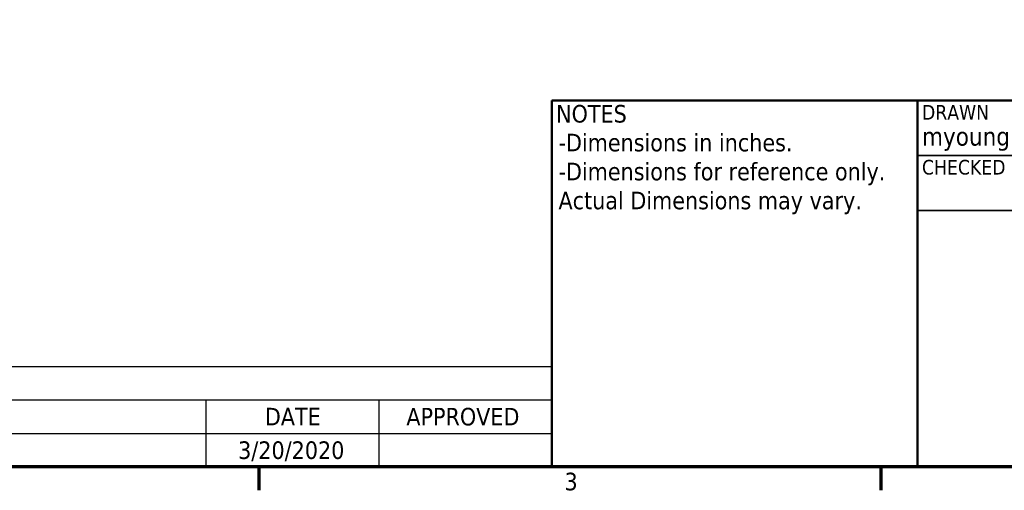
# Model space of a CAD drawing. Header units: inches. Extents: x 0.1 to 17, y 0.3 to 10.7.
# Tile 34 of 74: x 9.8 to 13.2, y 0.4 to 2. Entities that reach past the tile are written whole.
import ezdxf
from ezdxf.enums import TextEntityAlignment as Align

# ---------------------------------------------------------------- set-up
doc = ezdxf.new("R2010")
doc.units = ezdxf.units.IN
doc.header["$LTSCALE"] = 0.5
doc.header["$MEASUREMENT"] = 0
for name, color, linetype, lineweight in [('Border (ANSI)', 7, 'Continuous', 70), ('Symbol (ANSI)', 7, 'Continuous', 25), ('Title (ANSI)', 7, 'Continuous', 50)]:
    doc.layers.add(name, color=color, linetype=linetype, lineweight=lineweight)
doc.styles.add('Note Text (ANSI)', font='tahoma.ttf')
doc.styles.get("Standard").update_dxf_attribs({"font": 'tahoma.ttf'})
doc.styles.add('Text Style38', font='tahoma.ttf')
doc.styles.add('Text Style39', font='tahoma.ttf')

# ---------------------------------------------------------------- blocks, each defined once
blk = doc.blocks.new('Borders Default Border')
at = {"layer": 'Border (ANSI)'}
for p, q in [((21.25, 1), (21.25, 0.84)), ((25.5, 1), (25.5, 0.84))]:
    blk.add_line(p, q, dxfattribs=at)
at = {"layer": 'Border (ANSI)', "flags": 128}
blk.add_lwpolyline([(0.5, 1), (0.5, 21), (33.5, 21), (33.5, 1), (0.5, 1)], dxfattribs=at)
at = {"layer": 'Border (ANSI)', "insert": (23.3377, 0.8375), "char_height": 0.12, "attachment_point": 7, "style": 'Note Text (ANSI)'}
blk.add_mtext('3', dxfattribs=at)
blk = doc.blocks.new('Title Blocks ECS Standard w Comments')
at = {"layer": 'Title (ANSI)'}
for p, q in [((2.1817, 4.7562), (2.1817, 7.2562)), ((2.1817, 7.2562), (4.6817, 7.2562)), ((4.6817, 7.2562), (4.6817, 4.7562)), ((12.4317, 7.2562), (4.6817, 7.2562)), ((4.6817, 7.2562), (4.6817, 4.7562)), ((4.6817, 4.7562), (2.1817, 4.7562)), ((4.6817, 4.7562), (12.4317, 4.7562))]:
    blk.add_line(p, q, dxfattribs=at)
at = {"layer": 'Title (ANSI)', "lineweight": 35}
for p, q in [((4.6817, 6.8812), (7.4317, 6.8812)), ((4.6817, 6.5062), (7.4317, 6.5062))]:
    blk.add_line(p, q, dxfattribs=at)
at = {"layer": 'Title (ANSI)', "style": 'Text Style38'}
for s, p in [('DRAWN', (4.7117, 7.2262)), ('CHECKED', (4.7117, 6.8512))]:
    blk.add_text(s, height=0.1, dxfattribs=at).set_placement(p, align=Align.TOP_LEFT)
at = {"layer": 'Title (ANSI)', "insert": (2.2117, 7.2262), "char_height": 0.12, "attachment_point": 1, "style": 'Note Text (ANSI)'}
blk.add_mtext('\\fTahoma|b0|i0;NOTES', dxfattribs=at)
at = {"layer": 'Title (ANSI)', "lineweight": 30, "flags": 63}
for tag, p in [('COMPANY', (9.9317, 6.9462)), ('REVISION_NUMBER', (8.5567, 5.3812)), ('<DRAWING_NUMBER>', (10.6817, 5.3997)), ('Sheet_Size', (7.8067, 5.3812))]:
    blk.add_attdef(tag, text='', height=0.24, dxfattribs=at).set_placement(p, align=Align.MIDDLE_CENTER)
at = {"layer": 'Title (ANSI)', "style": 'Text Style39'}
for tag, p in [('AUTHOR', (4.7117, 6.9112)), ('CREATION_DATE', (6.4617, 6.9112)), ('CHECKED_BY', (4.7117, 6.5362)), ('CHECKED_DATE', (6.4617, 6.5362))]:
    blk.add_attdef(tag, text='', height=0.125, dxfattribs=at).set_placement(p, align=Align.BOTTOM_LEFT)
at = {"layer": 'Title (ANSI)', "lineweight": 30, "flags": 63}
for tag, height, p in [('COMMENTS', 0.12, (2.2117, 7.0062)), ('DESCRIPTION', 0.125, (8.9617, 6.3862))]:
    blk.add_attdef(tag, text='', height=height, dxfattribs=at).set_placement(p, align=Align.TOP_LEFT)
blk.add_attdef('PART_NUMBER', text='', height=0.24, dxfattribs=at).set_placement((7.4617, 6.2226), align=Align.MIDDLE_LEFT)
blk.add_attdef('Initial_View_Scale', text='', height=0.12, dxfattribs=at).set_placement((8.5217, 4.7862), align=Align.BOTTOM_RIGHT)
blk = doc.blocks.new('REVISION HISTORY')
at = {"layer": 'Symbol (ANSI)'}
for p, q in [((14.0857, 1.6858), (23.25, 1.6858)), ((23.25, 1.6858), (23.25, 1.4572)), ((14.0857, 1.4572), (23.25, 1.4572)), ((20.8878, 1.4572), (20.8878, 1.2286)), ((22.0689, 1.4572), (22.0689, 1.2286)), ((23.25, 1.4572), (23.25, 1.2286)), ((14.0857, 1.2286), (23.25, 1.2286)), ((20.8878, 1.2286), (20.8878, 1)), ((22.0689, 1.2286), (22.0689, 1)), ((23.25, 1.2286), (23.25, 1)), ((14.0857, 1), (23.25, 1))]:
    blk.add_line(p, q, dxfattribs=at)
at = {"layer": 'Symbol (ANSI)', "char_height": 0.12, "attachment_point": 7, "style": 'Note Text (ANSI)'}
for s, insert in [('DATE', (21.2904, 1.2829)), ('APPROVED', (22.2571, 1.2804)), ('3/20/2020', (21.1077, 1.0386))]:
    blk.add_mtext(s, dxfattribs=dict(at, insert=insert))

msp = doc.modelspace()

# ---------------------------------------------------------------- block references
at = {"xscale": 0.5, "yscale": 0.5, "zscale": 0.5}
msp.add_blockref('Borders Default Border', (0, 0), dxfattribs=at)
ref = msp.add_blockref('Title Blocks ECS Standard w Comments', (10.5342, -1.8781), dxfattribs=dict(xscale=0.5, yscale=0.5, zscale=0.5))
ref.add_attrib('AUTHOR', 'myoung', dxfattribs={"layer": 'Title (ANSI)', "height": 0.0625, "style": 'Text Style39'}).set_placement((12.89, 1.5775), align=Align.BOTTOM_LEFT)
at = {"layer": 'Symbol (ANSI)', "xscale": 0.5, "yscale": 0.5, "zscale": 0.5}
msp.add_blockref('REVISION HISTORY', (0, 0), dxfattribs=at)

# ---------------------------------------------------------------- texts
at = {"layer": 'Symbol (ANSI)', "insert": (11.6483, 1.6367), "char_height": 0.06, "width": 1.169854, "attachment_point": 1, "line_spacing_factor": 0.987884, "style": 'Note Text (ANSI)'}
msp.add_mtext('\\fTahoma|b0|i0;-Dimensions in inches.\\P\\fTahoma|b0|i0;-Dimensions for reference only. \\PActual Dimensions may vary.', dxfattribs=at)

doc.saveas('drawing.dxf')
